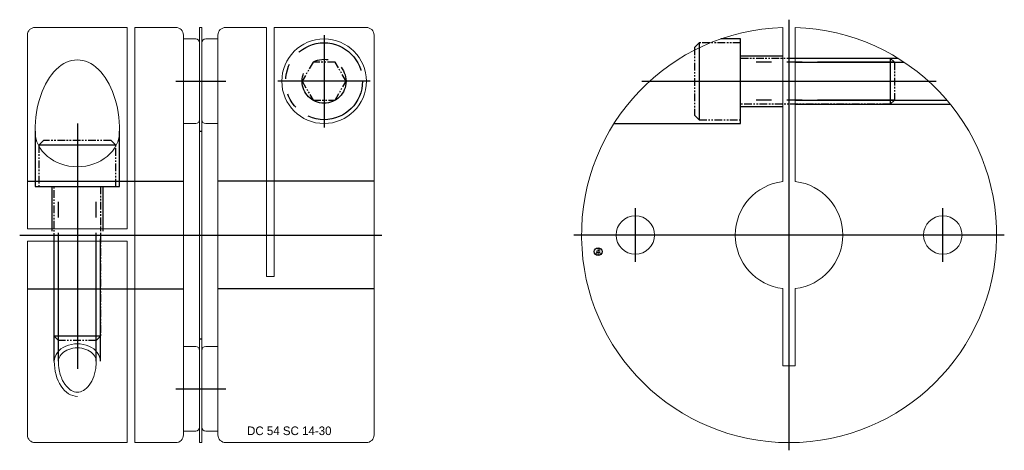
# Model space of a CAD drawing. Extents: x -851 to -723, y 1763 to 1819.
import ezdxf
from ezdxf.enums import TextEntityAlignment as Align

# ---------------------------------------------------------------- set-up
doc = ezdxf.new("R2010")
doc.units = 0
doc.header["$LTSCALE"] = 8
for name, pattern in [('CENTER', [50.8, 31.75, -6.35, 6.35, -6.35]), ('HIDDEN', [9.525, 6.35, -3.175]), ('PHANTOM', [2.5, 1.25, -0.25, 0.25, -0.25, 0.25, -0.25])]:
    doc.linetypes.add(name, pattern=pattern)
doc.layers.get('0').update_dxf_attribs({"linetype": 'CONTINUOUS', "lineweight": 18})
for name, color, linetype in [('BOM', 6, 'CONTINUOUS'), ('CENTER', 1, 'CENTER'), ('HIDDEN', 2, 'HIDDEN'), ('PHANTOM', 6, 'PHANTOM')]:
    doc.layers.add(name, color=color, linetype=linetype)
doc.layers.add('THIN', color=3, linetype='CONTINUOUS', lineweight=5)
doc.styles.add('ADESK1', font='romans')

# ---------------------------------------------------------------- blocks, each defined once
blk = doc.blocks.new('MCLBM2')
blk.add_circle((0, 0), 0.5)
at = {"style": 'ADESK1'}
blk.add_text('BM', height=0.5, dxfattribs=at).set_placement((0, 0), align=Align.MIDDLE)
at = {"style": 'ADESK1', "flags": 1}
for tag, p in [('NAME', (0, -1)), ('SPEC', (0, -3)), ('ENAME', (0, -2)), ('MATERIAL', (0, -4)), ('QTY', (0, -5)), ('WEIGHT', (0, -6)), ('PRICE', (0, -7)), ('REMARK', (0, -8)), ('USER1', (0, -9)), ('USER2', (0, -10)), ('USER3', (0, -11)), ('USER4', (0, -12)), ('USER5', (0, -13)), ('USER6', (0, -14))]:
    blk.add_attdef(tag, p, '', height=0.5, dxfattribs=at)

msp = doc.modelspace()

# ---------------------------------------------------------------- linework, layer by layer
for p, q in [((-849.1, 1817.97), (-837.1, 1817.97)), ((-837.1, 1817.97), (-837.1, 1791.77)), ((-836.1, 1817.97), (-836.1, 1763.97)), ((-830.8, 1817.97), (-836.1, 1817.97)), ((-827.7, 1817.97), (-827.4, 1817.97)), ((-827.7, 1763.97), (-827.7, 1817.97)), ((-827.4, 1817.97), (-827.4, 1763.97)), ((-819, 1817.97), (-824.3, 1817.97)), ((-819, 1785.57), (-819, 1817.97)), ((-806, 1817.97), (-818, 1817.97)), ((-818, 1817.97), (-818, 1785.57)), ((-751.8, 1817.96), (-751.8, 1797.93)), ((-750.2, 1797.93), (-750.2, 1817.96)), ((-850.1, 1816.97), (-850.1, 1791.77)), ((-829.8, 1816.97), (-829.8, 1764.97)), ((-829.8, 1816.47), (-828.2, 1816.47)), ((-829.8, 1805.47), (-829.8, 1816.47)), ((-825.3, 1816.97), (-825.3, 1764.97)), ((-805, 1764.97), (-805, 1816.97)), ((-827.7, 1815.97), (-827.7, 1805.97)), ((-828.2, 1805.47), (-829.8, 1805.47)), ((-850.1, 1791.77), (-837.1, 1791.77)), ((-850.1, 1790.17), (-837.1, 1790.17)), ((-850.1, 1764.97), (-850.1, 1790.17)), ((-837.1, 1763.97), (-837.1, 1790.17)), ((-818, 1785.57), (-819, 1785.57)), ((-827.4, 1765.97), (-827.4, 1775.97)), ((-826.9, 1776.47), (-825.3, 1776.47)), ((-825.3, 1776.47), (-825.3, 1765.47)), ((-825.3, 1765.47), (-826.9, 1765.47)), ((-849.1, 1763.97), (-837.1, 1763.97)), ((-830.8, 1763.97), (-836.1, 1763.97)), ((-827.4, 1763.97), (-827.7, 1763.97)), ((-824.3, 1763.97), (-806, 1763.97))]:
    msp.add_line(p, q)
at = {"extrusion": (1.22461e-16, -2.99932e-32, -1)}
for p, q in [((-825.3, 1816.47), (-826.9, 1816.47)), ((-825.3, 1805.47), (-825.3, 1816.47)), ((-827.4, 1815.97), (-827.4, 1805.97)), ((-826.9, 1805.47), (-825.3, 1805.47))]:
    msp.add_line(p, q, dxfattribs=at)
at = {"extrusion": (-2.99932e-32, -1.22461e-16, -1)}
for p, q in [((-828.2, 1776.47), (-829.8, 1776.47)), ((-829.8, 1776.47), (-829.8, 1765.47)), ((-827.7, 1765.97), (-827.7, 1775.97)), ((-829.8, 1765.47), (-828.2, 1765.47))]:
    msp.add_line(p, q, dxfattribs=at)
msp.add_lwpolyline([(-751.8, 1784.02), (-751.8, 1773.97), (-750.2, 1773.97), (-750.2, 1784.02)])
for centre, radius in [((-811.5, 1810.97), 5.5), ((-771, 1790.97), 2.5), ((-731, 1790.97), 2.5)]:
    msp.add_circle(centre, radius)
for centre, radius, start, end in [((-849.1, 1816.97), 1, 90, 180), ((-830.8, 1816.97), 1, 0, 90), ((-824.3, 1816.97), 1, 90, 180), ((-806, 1816.97), 1, 0, 90), ((-751, 1790.97), 27, 91.6979, 88.3021), ((-828.2, 1815.97), 0.5, 0, 90), ((-828.2, 1805.97), 0.5, 270, 0), ((-751, 1790.97), 7, 96.5624, 263.4376), ((-751, 1790.97), 7, 276.5624, 83.4376), ((-826.9, 1775.97), 0.5, 90, 180), ((-826.9, 1765.97), 0.5, 180, 270), ((-849.1, 1764.97), 1, 180, 270), ((-830.8, 1764.97), 1, 270, 0), ((-824.3, 1764.97), 1, 180, 270), ((-806, 1764.97), 1, 270, 0)]:
    msp.add_arc(centre, radius, start, end)
at = {"extrusion": (1.22461e-16, -2.99932e-32, -1)}
for centre, start, end in [((826.9, 1815.97), 0, 90), ((826.9, 1805.97), 270, 0)]:
    msp.add_arc(centre, 0.5, start, end, dxfattribs=at)
at = {"extrusion": (-2.99932e-32, -1.22461e-16, -1)}
for centre, start, end in [((828.2, 1775.97), 90, 180), ((828.2, 1765.97), 180, 270)]:
    msp.add_arc(centre, 0.5, start, end, dxfattribs=at)
at = {"ltscale": 0.1}
for major_axis, ratio, start_param, end_param in [((0, 9.27), 0.593441, 4.712389, 7.853982), ((5.5, 0), 0.842543, 3.141593, 6.283185)]:
    msp.add_ellipse((-843.6, 1804.48), major_axis=major_axis, ratio=ratio, start_param=start_param, end_param=end_param, dxfattribs=at)
for points, knots in [([(-841.14, 1774.55), (-841.14, 1774.79), (-841.21, 1775.02), (-841.5, 1775.48), (-841.72, 1775.7), (-842.3, 1776.05), (-842.65, 1776.18), (-843.4, 1776.31), (-843.8, 1776.31), (-844.55, 1776.17), (-844.9, 1776.04), (-845.48, 1775.69), (-845.7, 1775.48), (-845.99, 1775.02), (-846.06, 1774.79), (-846.06, 1774.55)], [0, 0, 0, 0, 0.449017, 0.449017, 0.898034, 0.898034, 1.347051, 1.347051, 1.796068, 1.796068, 2.245085, 2.245085, 2.694102, 2.694102, 3.141593, 3.141593, 3.141593, 3.141593]), ([(-846.06, 1774.55), (-846.06, 1774.18), (-846.03, 1773.81), (-845.86, 1772.88), (-845.67, 1772.34), (-845.19, 1771.46), (-844.89, 1771.11), (-844.32, 1770.7), (-844.06, 1770.59), (-843.53, 1770.52), (-843.27, 1770.55), (-842.75, 1770.77), (-842.48, 1770.96), (-841.99, 1771.5), (-841.77, 1771.85), (-841.41, 1772.67), (-841.28, 1773.13), (-841.16, 1773.93), (-841.14, 1774.24), (-841.14, 1774.55)], [1.570796, 1.570796, 1.570796, 1.570796, 1.836657, 1.836657, 2.264653, 2.264653, 2.692649, 2.692649, 3.051779, 3.051779, 3.41091, 3.41091, 3.77004, 3.77004, 4.12917, 4.12917, 4.488301, 4.488301, 4.712389, 4.712389, 4.712389, 4.712389])]:
    msp.add_open_spline(points, degree=3, knots=knots, dxfattribs=at)
at = {"layer": 'CENTER'}
for p, q in [((-751, 1762.97), (-751, 1818.97)), ((-811.5, 1816.97), (-811.5, 1804.97)), ((-830.8, 1810.97), (-824.3, 1810.97)), ((-805.5, 1810.97), (-817.5, 1810.97)), ((-770.14, 1810.97), (-731.86, 1810.97)), ((-843.6, 1805.48), (-843.6, 1773.55)), ((-771, 1787.47), (-771, 1794.47)), ((-731, 1787.47), (-731, 1794.47)), ((-851.1, 1790.97), (-804, 1790.97)), ((-723, 1790.97), (-779, 1790.97)), ((-767.5, 1790.97), (-774.5, 1790.97)), ((-727.5, 1790.97), (-734.5, 1790.97))]:
    msp.add_line(p, q, dxfattribs=at)
at = {"layer": 'CENTER', "extrusion": (-2.99932e-32, -1.22461e-16, -1)}
msp.add_line((-830.8, 1770.97), (-824.3, 1770.97), dxfattribs=at)
at = {"layer": 'HIDDEN'}
for p, q in [((-757.3, 1814.27), (-751.8, 1814.27)), ((-750.2, 1813.97), (-736.86, 1813.97)), ((-750.2, 1813.43), (-736.01, 1813.43)), ((-757.3, 1807.67), (-751.8, 1807.67)), ((-750.2, 1808.51), (-730.47, 1808.51)), ((-750.2, 1807.97), (-730.02, 1807.97)), ((-849.1, 1804.48), (-849.1, 1797.27)), ((-838.1, 1797.27), (-838.1, 1804.48)), ((-827.7, 1804.47), (-827.4, 1804.47)), ((-850.1, 1797.97), (-829.8, 1797.97)), ((-849.1, 1797.27), (-838.1, 1797.27)), ((-846.9, 1797.27), (-846.9, 1791.47)), ((-840.3, 1797.27), (-840.3, 1791.47)), ((-805, 1797.97), (-825.3, 1797.97)), ((-846.6, 1774.55), (-846.6, 1790.47)), ((-846.06, 1774.55), (-846.06, 1790.47)), ((-841.14, 1774.55), (-841.14, 1790.47)), ((-840.6, 1774.55), (-840.6, 1790.47))]:
    msp.add_line(p, q, dxfattribs=at)
at = {"layer": 'HIDDEN', "extrusion": (-2.99932e-32, -1.22461e-16, -1)}
for p, q in [((-850.1, 1783.97), (-829.8, 1783.97)), ((-805, 1783.97), (-825.3, 1783.97)), ((-827.7, 1777.47), (-827.4, 1777.47))]:
    msp.add_line(p, q, dxfattribs=at)
at = {"layer": 'HIDDEN'}
msp.add_lwpolyline([(-773.78, 1805.47), (-757.3, 1805.47), (-757.3, 1816.47), (-759.87, 1816.47)], dxfattribs=at)
at = {"layer": 'PHANTOM'}
for p, q in [((-762.7, 1815.97), (-762.7, 1805.97)), ((-737.84, 1813.97), (-737.84, 1807.97)), ((-737.3, 1813.43), (-757.3, 1813.43)), ((-737.3, 1808.51), (-757.3, 1808.51)), ((-838.6, 1802.67), (-848.6, 1802.67)), ((-846.06, 1777.27), (-846.06, 1797.27)), ((-841.14, 1777.27), (-841.14, 1797.27)), ((-840.6, 1777.81), (-846.6, 1777.81))]:
    msp.add_line(p, q, dxfattribs=at)
at = {"layer": 'PHANTOM', "ltscale": 0.1}
for points in [[(-757.3, 1815.97), (-762.7, 1815.97), (-763.3, 1815.37), (-763.3, 1806.57), (-762.7, 1805.97), (-757.3, 1805.97)], [(-808.64, 1810.97), (-810.07, 1813.45), (-812.93, 1813.45), (-814.36, 1810.97), (-812.93, 1808.5), (-810.07, 1808.5)], [(-838.6, 1797.27), (-838.6, 1802.67), (-839.2, 1803.27), (-848, 1803.27), (-848.6, 1802.67), (-848.6, 1797.27)]]:
    msp.add_lwpolyline(points, close=True, dxfattribs=at)
for points in [[(-757.3, 1813.97), (-737.84, 1813.97), (-737.3, 1813.43), (-737.3, 1808.51), (-737.84, 1807.97), (-757.3, 1807.97)], [(-840.6, 1797.27), (-840.6, 1777.81), (-841.14, 1777.27), (-846.06, 1777.27), (-846.6, 1777.81), (-846.6, 1797.27)]]:
    msp.add_lwpolyline(points, dxfattribs=at)
at = {"layer": 'PHANTOM'}
for radius in [5, 2.86]:
    msp.add_circle((-811.5, 1810.97), radius, dxfattribs=at)
at = {"layer": 'THIN', "ltscale": 0.1}
for major_axis, ratio, start_param in [((3, 0), 0.759338, 0), ((0, 4.56), 0.658468, 1.570796)]:
    msp.add_ellipse((-843.6, 1774.55), major_axis=major_axis, ratio=ratio, start_param=start_param, end_param=3.141593, dxfattribs=at)

# ---------------------------------------------------------------- block references
at = {"layer": 'BOM', "rotation": 90}
msp.add_blockref('MCLBM2', (-775.84, 1788.81), dxfattribs=at)

# ---------------------------------------------------------------- texts
at = {"ltscale": 0.6, "insert": (-821.52, 1766.07), "char_height": 1.1197, "attachment_point": 1}
msp.add_mtext('DC 54 SC 14-30', dxfattribs=at)

doc.saveas('drawing.dxf')
